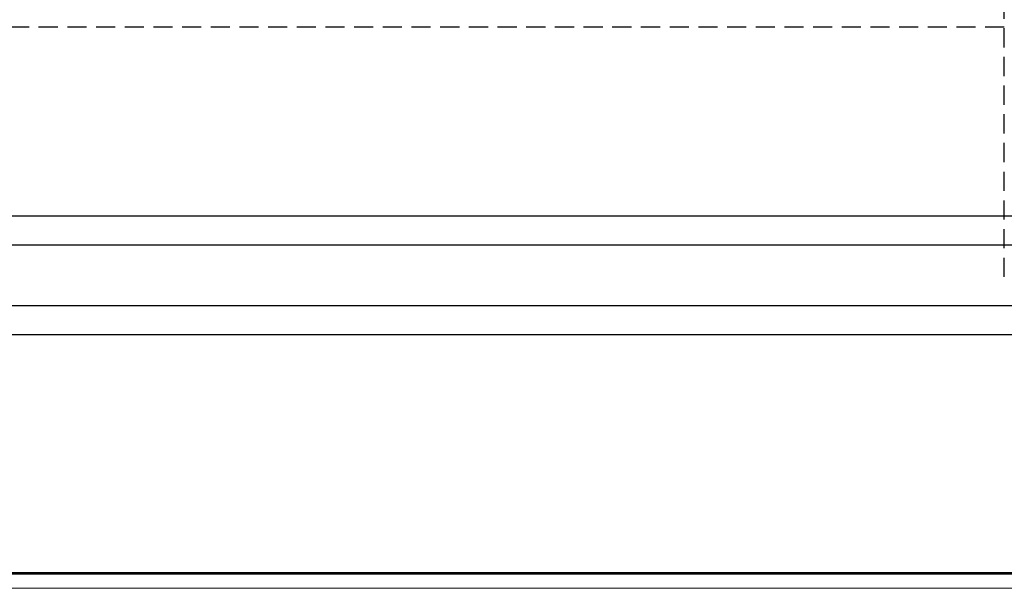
# Model space of a CAD drawing. Header units: millimetres. Extents: x -101899 to 582947, y -77476 to 345289.
# Tile 79 of 100: x 195925 to 228622, y 109348 to 128229. Entities that reach past the tile are written whole.
import ezdxf

# ---------------------------------------------------------------- set-up
doc = ezdxf.new("R2010")
doc.units = ezdxf.units.MM
doc.linetypes.add('штриховая2', pattern=[9.525, 6.35, -3.175])
doc.layers.add('ФОРМАТ', color=7, linetype='Continuous', lineweight=18)

# ---------------------------------------------------------------- blocks, each defined once
blk = doc.blocks.new('*U158')
at = {"layer": 'ФОРМАТ'}
blk.add_lwpolyline([(1485, 420), (1485, 0), (0, 0), (0, 420)], close=True, dxfattribs=at)
at = {"layer": 'ФОРМАТ', "lineweight": 53}
blk.add_lwpolyline([(20, 415), (20, 5), (1480, 5), (1480, 415)], close=True, dxfattribs=at)

msp = doc.modelspace()

# ---------------------------------------------------------------- linework, layer by layer
at = {"linetype": 'штриховая2', "ltscale": 100}
for p, q in [((228622.3, 119689.4), (228622.3, 135935.2)), ((228622.3, 127980.3), (133467.8, 127980.4))]:
    msp.add_line(p, q, dxfattribs=at)
for points in [[(241147.4, 121708.9), (132863.4, 121708.9)], [(241147.4, 120741.7), (132863.4, 120741.7)], [(266463.3, 118730.5), (132840.3, 118730.5)], [(266468.8, 117760.1), (132840.3, 117760.1)]]:
    msp.add_lwpolyline(points)

# ---------------------------------------------------------------- block references
at = {"color": 114, "true_color": 0x139b48, "xscale": 100, "yscale": 100, "zscale": 100}
msp.add_blockref('*U158', (123321.7, 109347.8), dxfattribs=at)

doc.saveas('drawing.dxf')
